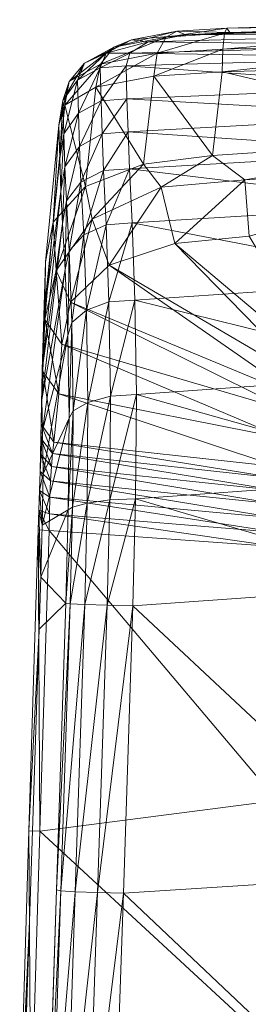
# Model space of a CAD drawing. Header units: inches. Extents: x 813 to 1305, y 19 to 194.
# Tile 104 of 163: x 1162.979 to 1163.853, y 74.713 to 78.485. Entities that reach past the tile are written whole.
import ezdxf

# ---------------------------------------------------------------- set-up
doc = ezdxf.new("R2010")
doc.units = ezdxf.units.IN
doc.header["$MEASUREMENT"] = 0
doc.layers.add('CET color Grey98', color=7, linetype='Continuous', true_color=0xfafafa)
doc.layers.add('CET Default', color=7, linetype='Continuous')

# ---------------------------------------------------------------- blocks, each defined once
blk = doc.blocks.new('*C286')
at = {"layer": 'CET color Grey98', "linetype": 'Continuous', "lineweight": 0}
for points, invisible_edges in [([(9.499, 4.696, 18.4719), (9.5362, 5.8168, 18.4719), (9.4309, 5.673, 19.6556), (9.499, 4.696, 18.4719)], 6), ([(9.499, 4.696, 18.4719), (9.4309, 5.673, 19.6556), (9.3951, 4.5745, 19.648), (9.499, 4.696, 18.4719)], 13), ([(9.4619, 3.5753, 18.4719), (9.499, 4.696, 18.4719), (9.3951, 4.5745, 19.648), (9.4619, 3.5753, 18.4719)], 6), ([(9.4619, 3.5753, 18.4719), (9.3951, 4.5745, 19.648), (9.3595, 3.4759, 19.6382), (9.4619, 3.5753, 18.4719)], 9), ([(9.4373, 2.169, 17.4232), (9.4441, 2.376, 17.7238), (9.3827, 1.7722, 18.0615), (9.4373, 2.169, 17.4232)], 4), ([(9.4373, 2.169, 17.4232), (9.3827, 1.7722, 18.0615), (9.3867, 1.6451, 17.6384), (9.4373, 2.169, 17.4232)], 9)]:
    blk.add_3dface(points, dxfattribs=dict(at, invisible_edges=invisible_edges))
for points in [[(9.499, 4.696, 18.4719), (9.536, 5.5014, 18.2354), (9.5362, 5.8168, 18.4719), (9.499, 4.696, 18.4719)], [(9.14, 4.5876, 19.9036), (9.1771, 5.689, 19.9225), (8.0396, 5.6306, 19.9148), (9.14, 4.5876, 19.9036)], [(9.2754, 5.6864, 19.909), (9.1771, 5.689, 19.9225), (9.14, 4.5876, 19.9036), (9.2754, 5.6864, 19.909)], [(9.2754, 5.6864, 19.909), (9.14, 4.5876, 19.9036), (9.2387, 4.5852, 19.8918), (9.2754, 5.6864, 19.909)], [(9.3601, 5.682, 19.8492), (9.2754, 5.6864, 19.909), (9.2387, 4.5852, 19.8918), (9.3601, 5.682, 19.8492)], [(9.3601, 5.682, 19.8492), (9.2387, 4.5852, 19.8918), (9.3238, 4.5816, 19.8358), (9.3601, 5.682, 19.8492)], [(9.4153, 5.6771, 19.7578), (9.3601, 5.682, 19.8492), (9.3238, 4.5816, 19.8358), (9.4153, 5.6771, 19.7578)], [(9.4153, 5.6771, 19.7578), (9.3238, 4.5816, 19.8358), (9.3794, 4.5777, 19.7484), (9.4153, 5.6771, 19.7578)], [(9.4309, 5.673, 19.6556), (9.4153, 5.6771, 19.7578), (9.3794, 4.5777, 19.7484), (9.4309, 5.673, 19.6556)], [(9.4309, 5.673, 19.6556), (9.3794, 4.5777, 19.7484), (9.3951, 4.5745, 19.648), (9.4309, 5.673, 19.6556)], [(9.14, 4.5876, 19.9036), (8.0396, 5.6306, 19.9148), (8.0058, 4.514, 19.8979), (9.14, 4.5876, 19.9036)], [(9.459, 4.35, 18.1548), (8.5347, 5.2052, 17.3576), (9.4944, 5.5028, 18.1513), (9.459, 4.35, 18.1548)], [(9.501, 4.3486, 18.2392), (9.459, 4.35, 18.1548), (9.4944, 5.5028, 18.1513), (9.501, 4.3486, 18.2392)], [(9.501, 4.3486, 18.2392), (9.4944, 5.5028, 18.1513), (9.536, 5.5014, 18.2354), (9.501, 4.3486, 18.2392)], [(9.499, 4.696, 18.4719), (9.501, 4.3486, 18.2392), (9.536, 5.5014, 18.2354), (9.499, 4.696, 18.4719)], [(9.459, 4.35, 18.1548), (8.552, 4.2327, 17.3988), (8.5347, 5.2052, 17.3576), (9.459, 4.35, 18.1548)], [(9.4619, 3.5753, 18.4719), (9.501, 4.3486, 18.2392), (9.499, 4.696, 18.4719), (9.4619, 3.5753, 18.4719)], [(9.1034, 3.4863, 19.878), (9.14, 4.5876, 19.9036), (8.0058, 4.514, 19.8979), (9.1034, 3.4863, 19.878)], [(9.2387, 4.5852, 19.8918), (9.14, 4.5876, 19.9036), (9.1034, 3.4863, 19.878), (9.2387, 4.5852, 19.8918)], [(9.2387, 4.5852, 19.8918), (9.1034, 3.4863, 19.878), (9.2022, 3.4843, 19.8686), (9.2387, 4.5852, 19.8918)], [(9.3238, 4.5816, 19.8358), (9.2387, 4.5852, 19.8918), (9.2022, 3.4843, 19.8686), (9.3238, 4.5816, 19.8358)], [(9.3238, 4.5816, 19.8358), (9.2022, 3.4843, 19.8686), (9.2877, 3.4815, 19.8181), (9.3238, 4.5816, 19.8358)], [(9.3794, 4.5777, 19.7484), (9.3238, 4.5816, 19.8358), (9.2877, 3.4815, 19.8181), (9.3794, 4.5777, 19.7484)], [(9.3794, 4.5777, 19.7484), (9.2877, 3.4815, 19.8181), (9.3436, 3.4786, 19.7362), (9.3794, 4.5777, 19.7484)], [(9.3951, 4.5745, 19.648), (9.3794, 4.5777, 19.7484), (9.3436, 3.4786, 19.7362), (9.3951, 4.5745, 19.648)], [(9.3951, 4.5745, 19.648), (9.3436, 3.4786, 19.7362), (9.3595, 3.4759, 19.6382), (9.3951, 4.5745, 19.648)], [(9.1034, 3.4863, 19.878), (8.0058, 4.514, 19.8979), (7.9714, 3.406, 19.8718), (9.1034, 3.4863, 19.878)], [(9.4242, 3.1972, 18.1588), (8.552, 4.2327, 17.3988), (9.459, 4.35, 18.1548), (9.4242, 3.1972, 18.1588)], [(9.4661, 3.1958, 18.243), (9.4242, 3.1972, 18.1588), (9.459, 4.35, 18.1548), (9.4661, 3.1958, 18.243)], [(9.4661, 3.1958, 18.243), (9.459, 4.35, 18.1548), (9.501, 4.3486, 18.2392), (9.4661, 3.1958, 18.243)], [(9.4619, 3.5753, 18.4719), (9.4661, 3.1958, 18.243), (9.501, 4.3486, 18.2392), (9.4619, 3.5753, 18.4719)], [(9.4242, 3.1972, 18.1588), (8.5458, 3.2599, 17.4249), (8.552, 4.2327, 17.3988), (9.4242, 3.1972, 18.1588)], [(9.4558, 3.3765, 18.4719), (9.4619, 3.5753, 18.4719), (9.3595, 3.4759, 19.6382), (9.4558, 3.3765, 18.4719)], [(9.4558, 3.3765, 18.4719), (9.4661, 3.1958, 18.243), (9.4619, 3.5753, 18.4719), (9.4558, 3.3765, 18.4719)], [(9.0931, 3.0768, 19.8508), (9.1034, 3.4863, 19.878), (7.9714, 3.406, 19.8718), (9.0931, 3.0768, 19.8508)], [(9.2022, 3.4843, 19.8686), (9.1034, 3.4863, 19.878), (9.0931, 3.0768, 19.8508), (9.2022, 3.4843, 19.8686)], [(9.2022, 3.4843, 19.8686), (9.0931, 3.0768, 19.8508), (9.1921, 3.0809, 19.8413), (9.2022, 3.4843, 19.8686)], [(9.2877, 3.4815, 19.8181), (9.2022, 3.4843, 19.8686), (9.1921, 3.0809, 19.8413), (9.2877, 3.4815, 19.8181)], [(9.2877, 3.4815, 19.8181), (9.1921, 3.0809, 19.8413), (9.2781, 3.0936, 19.7918), (9.2877, 3.4815, 19.8181)], [(9.3436, 3.4786, 19.7362), (9.2877, 3.4815, 19.8181), (9.2781, 3.0936, 19.7918), (9.3436, 3.4786, 19.7362)], [(9.3436, 3.4786, 19.7362), (9.2781, 3.0936, 19.7918), (9.3344, 3.1085, 19.7125), (9.3436, 3.4786, 19.7362)], [(9.3595, 3.4759, 19.6382), (9.3436, 3.4786, 19.7362), (9.3344, 3.1085, 19.7125), (9.3595, 3.4759, 19.6382)], [(9.3595, 3.4759, 19.6382), (9.3344, 3.1085, 19.7125), (9.3504, 3.1183, 19.6189), (9.3595, 3.4759, 19.6382)], [(9.4558, 3.3765, 18.4719), (9.3595, 3.4759, 19.6382), (9.3504, 3.1183, 19.6189), (9.4558, 3.3765, 18.4719)], [(9.0931, 3.0768, 19.8508), (7.9714, 3.406, 19.8718), (7.9621, 2.9947, 19.8329), (9.0931, 3.0768, 19.8508)], [(9.4506, 3.1776, 18.4726), (9.4558, 3.3765, 18.4719), (9.3504, 3.1183, 19.6189), (9.4506, 3.1776, 18.4726)], [(9.4506, 3.1776, 18.4726), (9.4637, 3.1198, 18.2399), (9.4558, 3.3765, 18.4719), (9.4506, 3.1776, 18.4726)], [(9.4558, 3.3765, 18.4719), (9.4637, 3.1198, 18.2399), (9.4661, 3.1958, 18.243), (9.4558, 3.3765, 18.4719)], [(9.4226, 3.1334, 18.1567), (8.5469, 3.205, 17.4259), (8.5458, 3.2599, 17.4249), (9.4226, 3.1334, 18.1567)], [(9.4226, 3.1334, 18.1567), (8.5458, 3.2599, 17.4249), (9.4242, 3.1972, 18.1588), (9.4226, 3.1334, 18.1567)], [(9.4208, 3.0702, 18.1498), (8.5482, 3.1503, 17.4225), (8.5469, 3.205, 17.4259), (9.4208, 3.0702, 18.1498)], [(9.4208, 3.0702, 18.1498), (8.5469, 3.205, 17.4259), (9.4226, 3.1334, 18.1567), (9.4208, 3.0702, 18.1498)], [(9.4467, 2.9807, 18.4513), (9.4506, 3.1776, 18.4726), (9.3475, 2.768, 19.5475), (9.4467, 2.9807, 18.4513)], [(9.4506, 3.1776, 18.4726), (9.3504, 3.1183, 19.6189), (9.3475, 2.768, 19.5475), (9.4506, 3.1776, 18.4726)], [(9.4637, 3.1198, 18.2399), (9.4226, 3.1334, 18.1567), (9.4242, 3.1972, 18.1588), (9.4637, 3.1198, 18.2399)], [(9.4637, 3.1198, 18.2399), (9.4242, 3.1972, 18.1588), (9.4661, 3.1958, 18.243), (9.4637, 3.1198, 18.2399)], [(9.4467, 2.9807, 18.4513), (9.4611, 3.0448, 18.2299), (9.4506, 3.1776, 18.4726), (9.4467, 2.9807, 18.4513)], [(9.4506, 3.1776, 18.4726), (9.4611, 3.0448, 18.2299), (9.4637, 3.1198, 18.2399), (9.4506, 3.1776, 18.4726)], [(9.4184, 3.0081, 18.1349), (8.5495, 3.0964, 17.4122), (8.5482, 3.1503, 17.4225), (9.4184, 3.0081, 18.1349)], [(9.4184, 3.0081, 18.1349), (8.5482, 3.1503, 17.4225), (9.4208, 3.0702, 18.1498), (9.4184, 3.0081, 18.1349)], [(9.4611, 3.0448, 18.2299), (9.4208, 3.0702, 18.1498), (9.4226, 3.1334, 18.1567), (9.4611, 3.0448, 18.2299)], [(9.4611, 3.0448, 18.2299), (9.4226, 3.1334, 18.1567), (9.4637, 3.1198, 18.2399), (9.4611, 3.0448, 18.2299)], [(9.4149, 2.9527, 18.1035), (8.55, 3.0449, 17.3935), (8.5495, 3.0964, 17.4122), (9.4149, 2.9527, 18.1035)], [(9.4149, 2.9527, 18.1035), (8.5495, 3.0964, 17.4122), (9.4184, 3.0081, 18.1349), (9.4149, 2.9527, 18.1035)], [(9.2781, 3.0936, 19.7918), (9.1921, 3.0809, 19.8413), (9.1894, 2.6835, 19.7524), (9.2781, 3.0936, 19.7918)], [(9.2781, 3.0936, 19.7918), (9.1894, 2.6835, 19.7524), (9.2754, 2.7075, 19.7045), (9.2781, 3.0936, 19.7918)], [(9.3344, 3.1085, 19.7125), (9.2781, 3.0936, 19.7918), (9.2754, 2.7075, 19.7045), (9.3344, 3.1085, 19.7125)], [(9.3344, 3.1085, 19.7125), (9.2754, 2.7075, 19.7045), (9.3317, 2.7393, 19.6306), (9.3344, 3.1085, 19.7125)], [(9.3504, 3.1183, 19.6189), (9.3344, 3.1085, 19.7125), (9.3317, 2.7393, 19.6306), (9.3504, 3.1183, 19.6189)], [(9.3504, 3.1183, 19.6189), (9.3317, 2.7393, 19.6306), (9.3475, 2.768, 19.5475), (9.3504, 3.1183, 19.6189)], [(9.0903, 2.6768, 19.7629), (9.0931, 3.0768, 19.8508), (7.9621, 2.9947, 19.8329), (9.0903, 2.6768, 19.7629)], [(9.1921, 3.0809, 19.8413), (9.0931, 3.0768, 19.8508), (9.0903, 2.6768, 19.7629), (9.1921, 3.0809, 19.8413)], [(9.1921, 3.0809, 19.8413), (9.0903, 2.6768, 19.7629), (9.1894, 2.6835, 19.7524), (9.1921, 3.0809, 19.8413)], [(9.4586, 2.9719, 18.209), (9.4184, 3.0081, 18.1349), (9.4208, 3.0702, 18.1498), (9.4586, 2.9719, 18.209)], [(9.4586, 2.9719, 18.209), (9.4208, 3.0702, 18.1498), (9.4611, 3.0448, 18.2299), (9.4586, 2.9719, 18.209)], [(9.4106, 2.9034, 18.0642), (8.5487, 2.9971, 17.3667), (8.55, 3.0449, 17.3935), (9.4106, 2.9034, 18.0642)], [(9.4106, 2.9034, 18.0642), (8.55, 3.0449, 17.3935), (9.4149, 2.9527, 18.1035), (9.4106, 2.9034, 18.0642)], [(9.4467, 2.9807, 18.4513), (9.4586, 2.9719, 18.209), (9.4611, 3.0448, 18.2299), (9.4467, 2.9807, 18.4513)], [(9.0903, 2.6768, 19.7629), (7.9621, 2.9947, 19.8329), (7.9607, 2.5967, 19.7164), (9.0903, 2.6768, 19.7629)], [(9.4055, 2.8597, 18.0179), (8.545, 2.9538, 17.3332), (8.5487, 2.9971, 17.3667), (9.4055, 2.8597, 18.0179)], [(9.4055, 2.8597, 18.0179), (8.5487, 2.9971, 17.3667), (9.4106, 2.9034, 18.0642), (9.4055, 2.8597, 18.0179)], [(9.4467, 2.9807, 18.4513), (9.3475, 2.768, 19.5475), (9.3525, 2.4507, 19.3834), (9.4467, 2.9807, 18.4513)], [(9.4486, 2.8142, 18.3478), (9.4467, 2.9807, 18.4513), (9.3525, 2.4507, 19.3834), (9.4486, 2.8142, 18.3478)], [(9.4568, 2.9041, 18.1757), (9.4149, 2.9527, 18.1035), (9.4184, 3.0081, 18.1349), (9.4568, 2.9041, 18.1757)], [(9.4568, 2.9041, 18.1757), (9.4184, 3.0081, 18.1349), (9.4586, 2.9719, 18.209), (9.4568, 2.9041, 18.1757)], [(9.4486, 2.8142, 18.3478), (9.4586, 2.9719, 18.209), (9.4467, 2.9807, 18.4513), (9.4486, 2.8142, 18.3478)], [(9.3861, 2.6737, 17.7225), (8.5234, 2.8454, 17.2145), (8.545, 2.9538, 17.3332), (9.3861, 2.6737, 17.7225)], [(9.3861, 2.6737, 17.7225), (8.545, 2.9538, 17.3332), (9.4055, 2.8597, 18.0179), (9.3861, 2.6737, 17.7225)], [(9.4557, 2.8444, 18.1288), (9.4106, 2.9034, 18.0642), (9.4149, 2.9527, 18.1035), (9.4557, 2.8444, 18.1288)], [(9.4557, 2.8444, 18.1288), (9.4149, 2.9527, 18.1035), (9.4568, 2.9041, 18.1757), (9.4557, 2.8444, 18.1288)], [(9.4486, 2.8142, 18.3478), (9.4568, 2.9041, 18.1757), (9.4586, 2.9719, 18.209), (9.4486, 2.8142, 18.3478)], [(9.4548, 2.7905, 18.0751), (9.4055, 2.8597, 18.0179), (9.4106, 2.9034, 18.0642), (9.4548, 2.7905, 18.0751)], [(9.4548, 2.7905, 18.0751), (9.4106, 2.9034, 18.0642), (9.4557, 2.8444, 18.1288), (9.4548, 2.7905, 18.0751)], [(9.4521, 2.6959, 18.1883), (9.4568, 2.9041, 18.1757), (9.4486, 2.8142, 18.3478), (9.4521, 2.6959, 18.1883)], [(9.4521, 2.6959, 18.1883), (9.4557, 2.8444, 18.1288), (9.4568, 2.9041, 18.1757), (9.4521, 2.6959, 18.1883)], [(9.3749, 2.4843, 17.4287), (8.4987, 2.7417, 17.0922), (8.5234, 2.8454, 17.2145), (9.3749, 2.4843, 17.4287)], [(9.3749, 2.4843, 17.4287), (8.5234, 2.8454, 17.2145), (9.3861, 2.6737, 17.7225), (9.3749, 2.4843, 17.4287)], [(9.4477, 2.5881, 17.7706), (9.3861, 2.6737, 17.7225), (9.4055, 2.8597, 18.0179), (9.4477, 2.5881, 17.7706)], [(9.4477, 2.5881, 17.7706), (9.4055, 2.8597, 18.0179), (9.4548, 2.7905, 18.0751), (9.4477, 2.5881, 17.7706)], [(9.451, 2.583, 18.0245), (9.4548, 2.7905, 18.0751), (9.4557, 2.8444, 18.1288), (9.451, 2.583, 18.0245)], [(9.451, 2.583, 18.0245), (9.4557, 2.8444, 18.1288), (9.4521, 2.6959, 18.1883), (9.451, 2.583, 18.0245)], [(9.4486, 2.8142, 18.3478), (9.3525, 2.4507, 19.3834), (9.3627, 2.198, 19.1318), (9.4486, 2.8142, 18.3478)], [(9.4521, 2.6959, 18.1883), (9.4486, 2.8142, 18.3478), (9.3627, 2.198, 19.1318), (9.4521, 2.6959, 18.1883)], [(9.3475, 2.768, 19.5475), (9.3317, 2.7393, 19.6306), (9.3371, 2.4007, 19.4522), (9.3475, 2.768, 19.5475)], [(9.3475, 2.768, 19.5475), (9.3371, 2.4007, 19.4522), (9.3525, 2.4507, 19.3834), (9.3475, 2.768, 19.5475)], [(9.4441, 2.376, 17.7238), (9.4477, 2.5881, 17.7706), (9.4548, 2.7905, 18.0751), (9.4441, 2.376, 17.7238)], [(9.4441, 2.376, 17.7238), (9.4548, 2.7905, 18.0751), (9.451, 2.583, 18.0245), (9.4441, 2.376, 17.7238)], [(9.3421, 2.3235, 17.1923), (8.4705, 2.6854, 17.0238), (8.4987, 2.7417, 17.0922), (9.3421, 2.3235, 17.1923)], [(9.3421, 2.3235, 17.1923), (8.4987, 2.7417, 17.0922), (9.3749, 2.4843, 17.4287), (9.3421, 2.3235, 17.1923)], [(9.3317, 2.7393, 19.6306), (9.2754, 2.7075, 19.7045), (9.2811, 2.3536, 19.517), (9.3317, 2.7393, 19.6306)], [(9.3317, 2.7393, 19.6306), (9.2811, 2.3536, 19.517), (9.3371, 2.4007, 19.4522), (9.3317, 2.7393, 19.6306)], [(9.1945, 2.1815, 16.9953), (8.4174, 2.6376, 16.9666), (8.4705, 2.6854, 17.0238), (9.1945, 2.1815, 16.9953)], [(9.1945, 2.1815, 16.9953), (8.4705, 2.6854, 17.0238), (9.3421, 2.3235, 17.1923), (9.1945, 2.1815, 16.9953)], [(9.1894, 2.6835, 19.7524), (9.0903, 2.6768, 19.7629), (9.0962, 2.3149, 19.5722), (9.1894, 2.6835, 19.7524)], [(9.1894, 2.6835, 19.7524), (9.0962, 2.3149, 19.5722), (9.1952, 2.3218, 19.5613), (9.1894, 2.6835, 19.7524)], [(9.2754, 2.7075, 19.7045), (9.1894, 2.6835, 19.7524), (9.1952, 2.3218, 19.5613), (9.2754, 2.7075, 19.7045)], [(9.2754, 2.7075, 19.7045), (9.1952, 2.3218, 19.5613), (9.2811, 2.3536, 19.517), (9.2754, 2.7075, 19.7045)], [(9.4521, 2.6959, 18.1883), (9.3627, 2.198, 19.1318), (9.373, 2.0219, 18.8211), (9.4521, 2.6959, 18.1883)], [(9.451, 2.583, 18.0245), (9.4521, 2.6959, 18.1883), (9.373, 2.0219, 18.8211), (9.451, 2.583, 18.0245)], [(9.0962, 2.3149, 19.5722), (9.0903, 2.6768, 19.7629), (7.9607, 2.5967, 19.7164), (9.0962, 2.3149, 19.5722)], [(9.4402, 2.3896, 17.4632), (9.3749, 2.4843, 17.4287), (9.3861, 2.6737, 17.7225), (9.4402, 2.3896, 17.4632)], [(9.4402, 2.3896, 17.4632), (9.3861, 2.6737, 17.7225), (9.4477, 2.5881, 17.7706), (9.4402, 2.3896, 17.4632)], [(8.9428, 2.0983, 16.8889), (8.3358, 2.611, 16.934), (8.4174, 2.6376, 16.9666), (8.9428, 2.0983, 16.8889)], [(8.6589, 2.0697, 16.8485), (8.3358, 2.611, 16.934), (8.9428, 2.0983, 16.8889), (8.6589, 2.0697, 16.8485)], [(8.9428, 2.0983, 16.8889), (8.4174, 2.6376, 16.9666), (9.1945, 2.1815, 16.9953), (8.9428, 2.0983, 16.8889)], [(9.0962, 2.3149, 19.5722), (7.9607, 2.5967, 19.7164), (7.9679, 2.2391, 19.4885), (9.0962, 2.3149, 19.5722)], [(9.451, 2.583, 18.0245), (9.373, 2.0219, 18.8211), (9.3788, 1.8994, 18.4846), (9.451, 2.583, 18.0245)], [(9.4441, 2.376, 17.7238), (9.451, 2.583, 18.0245), (9.3788, 1.8994, 18.4846), (9.4441, 2.376, 17.7238)], [(9.4373, 2.169, 17.4232), (9.4402, 2.3896, 17.4632), (9.4477, 2.5881, 17.7706), (9.4373, 2.169, 17.4232)], [(9.4373, 2.169, 17.4232), (9.4477, 2.5881, 17.7706), (9.4441, 2.376, 17.7238), (9.4373, 2.169, 17.4232)], [(9.3964, 2.2023, 17.2044), (9.3421, 2.3235, 17.1923), (9.3749, 2.4843, 17.4287), (9.3964, 2.2023, 17.2044)], [(9.3964, 2.2023, 17.2044), (9.3749, 2.4843, 17.4287), (9.4402, 2.3896, 17.4632), (9.3964, 2.2023, 17.2044)], [(9.3525, 2.4507, 19.3834), (9.3371, 2.4007, 19.4522), (9.3476, 2.127, 19.1855), (9.3525, 2.4507, 19.3834)], [(9.3525, 2.4507, 19.3834), (9.3476, 2.127, 19.1855), (9.3627, 2.198, 19.1318), (9.3525, 2.4507, 19.3834)], [(9.3371, 2.4007, 19.4522), (9.2811, 2.3536, 19.517), (9.2917, 2.0653, 19.24), (9.3371, 2.4007, 19.4522)], [(9.3371, 2.4007, 19.4522), (9.2917, 2.0653, 19.24), (9.3476, 2.127, 19.1855), (9.3371, 2.4007, 19.4522)], [(9.4081, 2.0162, 17.2014), (9.3964, 2.2023, 17.2044), (9.4402, 2.3896, 17.4632), (9.4081, 2.0162, 17.2014)], [(9.4081, 2.0162, 17.2014), (9.4402, 2.3896, 17.4632), (9.4373, 2.169, 17.4232), (9.4081, 2.0162, 17.2014)], [(9.2811, 2.3536, 19.517), (9.1952, 2.3218, 19.5613), (9.2059, 2.0265, 19.279), (9.2811, 2.3536, 19.517)], [(9.2811, 2.3536, 19.517), (9.2059, 2.0265, 19.279), (9.2917, 2.0653, 19.24), (9.2811, 2.3536, 19.517)], [(9.4441, 2.376, 17.7238), (9.3788, 1.8994, 18.4846), (9.3827, 1.7722, 18.0615), (9.4441, 2.376, 17.7238)], [(9.1068, 2.0196, 19.2897), (9.0962, 2.3149, 19.5722), (7.9679, 2.2391, 19.4885), (9.1068, 2.0196, 19.2897)], [(9.1952, 2.3218, 19.5613), (9.0962, 2.3149, 19.5722), (9.1068, 2.0196, 19.2897), (9.1952, 2.3218, 19.5613)], [(9.1952, 2.3218, 19.5613), (9.1068, 2.0196, 19.2897), (9.2059, 2.0265, 19.279), (9.1952, 2.3218, 19.5613)], [(9.2589, 2.0054, 16.9924), (9.1945, 2.1815, 16.9953), (9.3421, 2.3235, 17.1923), (9.2589, 2.0054, 16.9924)], [(9.2589, 2.0054, 16.9924), (9.3421, 2.3235, 17.1923), (9.3964, 2.2023, 17.2044), (9.2589, 2.0054, 16.9924)], [(9.1068, 2.0196, 19.2897), (7.9679, 2.2391, 19.4885), (7.9797, 1.9495, 19.1676), (9.1068, 2.0196, 19.2897)], [(9.2851, 1.8805, 17.0041), (9.2589, 2.0054, 16.9924), (9.3964, 2.2023, 17.2044), (9.2851, 1.8805, 17.0041)], [(9.2851, 1.8805, 17.0041), (9.3964, 2.2023, 17.2044), (9.4081, 2.0162, 17.2014), (9.2851, 1.8805, 17.0041)], [(9.3627, 2.198, 19.1318), (9.3476, 2.127, 19.1855), (9.358, 1.935, 18.8604), (9.3627, 2.198, 19.1318)], [(9.3627, 2.198, 19.1318), (9.358, 1.935, 18.8604), (9.373, 2.0219, 18.8211), (9.3627, 2.198, 19.1318)], [(8.995, 1.8828, 16.8647), (8.9428, 2.0983, 16.8889), (9.1945, 2.1815, 16.9953), (8.995, 1.8828, 16.8647)], [(8.995, 1.8828, 16.8647), (9.1945, 2.1815, 16.9953), (9.2589, 2.0054, 16.9924), (8.995, 1.8828, 16.8647)], [(9.4081, 2.0162, 17.2014), (9.4373, 2.169, 17.4232), (9.3867, 1.6451, 17.6384), (9.4081, 2.0162, 17.2014)], [(9.3476, 2.127, 19.1855), (9.2917, 2.0653, 19.24), (9.302, 1.8628, 18.9005), (9.3476, 2.127, 19.1855)], [(9.3476, 2.127, 19.1855), (9.302, 1.8628, 18.9005), (9.358, 1.935, 18.8604), (9.3476, 2.127, 19.1855)], [(8.6752, 1.8548, 16.8255), (8.6589, 2.0697, 16.8485), (8.9428, 2.0983, 16.8889), (8.6752, 1.8548, 16.8255)], [(8.6752, 1.8548, 16.8255), (8.9428, 2.0983, 16.8889), (8.995, 1.8828, 16.8647), (8.6752, 1.8548, 16.8255)], [(7.5962, 1.7843, 16.723), (8.6589, 2.0697, 16.8485), (8.6752, 1.8548, 16.8255), (7.5962, 1.7843, 16.723)], [(9.2917, 2.0653, 19.24), (9.2059, 2.0265, 19.279), (9.216, 1.8192, 18.9293), (9.2917, 2.0653, 19.24)], [(9.2917, 2.0653, 19.24), (9.216, 1.8192, 18.9293), (9.302, 1.8628, 18.9005), (9.2917, 2.0653, 19.24)], [(9.1167, 1.8127, 18.9368), (9.1068, 2.0196, 19.2897), (7.9797, 1.9495, 19.1676), (9.1167, 1.8127, 18.9368)], [(9.0632, 1.7942, 16.8788), (8.995, 1.8828, 16.8647), (9.2589, 2.0054, 16.9924), (9.0632, 1.7942, 16.8788)], [(9.0632, 1.7942, 16.8788), (9.2589, 2.0054, 16.9924), (9.2851, 1.8805, 17.0041), (9.0632, 1.7942, 16.8788)], [(9.2059, 2.0265, 19.279), (9.1068, 2.0196, 19.2897), (9.1167, 1.8127, 18.9368), (9.2059, 2.0265, 19.279)], [(9.2059, 2.0265, 19.279), (9.1167, 1.8127, 18.9368), (9.216, 1.8192, 18.9293), (9.2059, 2.0265, 19.279)], [(9.2851, 1.8805, 17.0041), (9.4081, 2.0162, 17.2014), (9.364, 1.5677, 17.383), (9.2851, 1.8805, 17.0041)], [(9.373, 2.0219, 18.8211), (9.358, 1.935, 18.8604), (9.3638, 1.8051, 18.5132), (9.373, 2.0219, 18.8211)], [(9.373, 2.0219, 18.8211), (9.3638, 1.8051, 18.5132), (9.3788, 1.8994, 18.4846), (9.373, 2.0219, 18.8211)], [(9.4081, 2.0162, 17.2014), (9.3867, 1.6451, 17.6384), (9.364, 1.5677, 17.383), (9.4081, 2.0162, 17.2014)], [(9.1167, 1.8127, 18.9368), (7.9797, 1.9495, 19.1676), (7.9904, 1.7474, 18.7841), (9.1167, 1.8127, 18.9368)], [(9.358, 1.935, 18.8604), (9.302, 1.8628, 18.9005), (9.3075, 1.7261, 18.5367), (9.358, 1.935, 18.8604)], [(9.358, 1.935, 18.8604), (9.3075, 1.7261, 18.5367), (9.3638, 1.8051, 18.5132), (9.358, 1.935, 18.8604)], [(9.3788, 1.8994, 18.4846), (9.3638, 1.8051, 18.5132), (9.3678, 1.6779, 18.0899), (9.3788, 1.8994, 18.4846)], [(9.3788, 1.8994, 18.4846), (9.3678, 1.6779, 18.0899), (9.3827, 1.7722, 18.0615), (9.3788, 1.8994, 18.4846)], [(7.7037, 1.6885, 16.725), (7.5962, 1.7843, 16.723), (8.6752, 1.8548, 16.8255), (7.7037, 1.6885, 16.725)], [(7.7037, 1.6885, 16.725), (8.6752, 1.8548, 16.8255), (8.7989, 1.7608, 16.8302), (7.7037, 1.6885, 16.725)], [(8.7989, 1.7608, 16.8302), (8.6752, 1.8548, 16.8255), (8.995, 1.8828, 16.8647), (8.7989, 1.7608, 16.8302)], [(8.7989, 1.7608, 16.8302), (8.995, 1.8828, 16.8647), (9.0632, 1.7942, 16.8788), (8.7989, 1.7608, 16.8302)], [(9.0632, 1.7942, 16.8788), (9.2851, 1.8805, 17.0041), (9.2448, 1.4989, 17.1555), (9.0632, 1.7942, 16.8788)], [(9.302, 1.8628, 18.9005), (9.216, 1.8192, 18.9293), (9.2212, 1.6782, 18.5505), (9.302, 1.8628, 18.9005)], [(9.302, 1.8628, 18.9005), (9.2212, 1.6782, 18.5505), (9.3075, 1.7261, 18.5367), (9.302, 1.8628, 18.9005)], [(9.2851, 1.8805, 17.0041), (9.364, 1.5677, 17.383), (9.2448, 1.4989, 17.1555), (9.2851, 1.8805, 17.0041)], [(9.1217, 1.6707, 18.5519), (9.1167, 1.8127, 18.9368), (7.9904, 1.7474, 18.7841), (9.1217, 1.6707, 18.5519)], [(9.216, 1.8192, 18.9293), (9.1167, 1.8127, 18.9368), (9.1217, 1.6707, 18.5519), (9.216, 1.8192, 18.9293)], [(9.216, 1.8192, 18.9293), (9.1217, 1.6707, 18.5519), (9.2212, 1.6782, 18.5505), (9.216, 1.8192, 18.9293)], [(8.7989, 1.7608, 16.8302), (9.0632, 1.7942, 16.8788), (9.0237, 1.4567, 17.014), (8.7989, 1.7608, 16.8302)], [(9.0632, 1.7942, 16.8788), (9.2448, 1.4989, 17.1555), (9.0237, 1.4567, 17.014), (9.0632, 1.7942, 16.8788)], [(9.3638, 1.8051, 18.5132), (9.3075, 1.7261, 18.5367), (9.3116, 1.5992, 18.1132), (9.3638, 1.8051, 18.5132)], [(9.3638, 1.8051, 18.5132), (9.3116, 1.5992, 18.1132), (9.3678, 1.6779, 18.0899), (9.3638, 1.8051, 18.5132)], [(7.7037, 1.6885, 16.725), (8.7989, 1.7608, 16.8302), (8.7617, 1.441, 16.9609), (7.7037, 1.6885, 16.725)], [(9.1217, 1.6707, 18.5519), (7.9904, 1.7474, 18.7841), (7.9957, 1.6077, 18.3842), (9.1217, 1.6707, 18.5519)], [(8.7989, 1.7608, 16.8302), (9.0237, 1.4567, 17.014), (8.7617, 1.441, 16.9609), (8.7989, 1.7608, 16.8302)], [(9.3827, 1.7722, 18.0615), (9.3678, 1.6779, 18.0899), (9.3716, 1.5509, 17.6665), (9.3827, 1.7722, 18.0615)], [(9.3827, 1.7722, 18.0615), (9.3716, 1.5509, 17.6665), (9.3867, 1.6451, 17.6384), (9.3827, 1.7722, 18.0615)], [(9.3075, 1.7261, 18.5367), (9.2212, 1.6782, 18.5505), (9.2254, 1.5516, 18.1269), (9.3075, 1.7261, 18.5367)], [(9.3075, 1.7261, 18.5367), (9.2254, 1.5516, 18.1269), (9.3116, 1.5992, 18.1132), (9.3075, 1.7261, 18.5367)], [(7.7037, 1.6885, 16.725), (8.7617, 1.441, 16.9609), (7.67, 1.4077, 16.8531), (7.7037, 1.6885, 16.725)], [(9.1261, 1.5445, 18.1282), (9.1217, 1.6707, 18.5519), (7.9957, 1.6077, 18.3842), (9.1261, 1.5445, 18.1282)], [(9.2212, 1.6782, 18.5505), (9.1217, 1.6707, 18.5519), (9.1261, 1.5445, 18.1282), (9.2212, 1.6782, 18.5505)], [(9.2212, 1.6782, 18.5505), (9.1261, 1.5445, 18.1282), (9.2254, 1.5516, 18.1269), (9.2212, 1.6782, 18.5505)], [(9.3678, 1.6779, 18.0899), (9.3116, 1.5992, 18.1132), (9.3153, 1.4722, 17.6897), (9.3678, 1.6779, 18.0899)], [(9.3678, 1.6779, 18.0899), (9.3153, 1.4722, 17.6897), (9.3716, 1.5509, 17.6665), (9.3678, 1.6779, 18.0899)], [(9.3867, 1.6451, 17.6384), (9.3716, 1.5509, 17.6665), (9.3467, 1.4772, 17.4225), (9.3867, 1.6451, 17.6384)], [(9.3867, 1.6451, 17.6384), (9.3467, 1.4772, 17.4225), (9.364, 1.5677, 17.383), (9.3867, 1.6451, 17.6384)], [(9.1261, 1.5445, 18.1282), (7.9957, 1.6077, 18.3842), (7.9959, 1.497, 17.9988), (9.1261, 1.5445, 18.1282)], [(9.3116, 1.5992, 18.1132), (9.2254, 1.5516, 18.1269), (9.2288, 1.4248, 17.7033), (9.3116, 1.5992, 18.1132)], [(9.3116, 1.5992, 18.1132), (9.2288, 1.4248, 17.7033), (9.3153, 1.4722, 17.6897), (9.3116, 1.5992, 18.1132)], [(9.2254, 1.5516, 18.1269), (9.1261, 1.5445, 18.1282), (9.1295, 1.4182, 17.7045), (9.2254, 1.5516, 18.1269)], [(9.2254, 1.5516, 18.1269), (9.1295, 1.4182, 17.7045), (9.2288, 1.4248, 17.7033), (9.2254, 1.5516, 18.1269)], [(9.364, 1.5677, 17.383), (9.3467, 1.4772, 17.4225), (9.2273, 1.4108, 17.201), (9.364, 1.5677, 17.383)], [(9.364, 1.5677, 17.383), (9.2273, 1.4108, 17.201), (9.2448, 1.4989, 17.1555), (9.364, 1.5677, 17.383)], [(9.3716, 1.5509, 17.6665), (9.3153, 1.4722, 17.6897), (9.2889, 1.407, 17.4721), (9.3716, 1.5509, 17.6665)], [(9.3716, 1.5509, 17.6665), (9.2889, 1.407, 17.4721), (9.3467, 1.4772, 17.4225), (9.3716, 1.5509, 17.6665)], [(9.1295, 1.4182, 17.7045), (9.1261, 1.5445, 18.1282), (7.9959, 1.497, 17.9988), (9.1295, 1.4182, 17.7045)], [(9.1295, 1.4182, 17.7045), (7.9959, 1.497, 17.9988), (7.9952, 1.3862, 17.6134), (9.1295, 1.4182, 17.7045)], [(9.2448, 1.4989, 17.1555), (9.2273, 1.4108, 17.201), (9.0104, 1.3697, 17.0615), (9.2448, 1.4989, 17.1555)], [(9.2448, 1.4989, 17.1555), (9.0104, 1.3697, 17.0615), (9.0237, 1.4567, 17.014), (9.2448, 1.4989, 17.1555)], [(9.3467, 1.4772, 17.4225), (9.2889, 1.407, 17.4721), (9.1764, 1.3459, 17.2668), (9.3467, 1.4772, 17.4225)], [(9.3467, 1.4772, 17.4225), (9.1764, 1.3459, 17.2668), (9.2273, 1.4108, 17.201), (9.3467, 1.4772, 17.4225)], [(9.3153, 1.4722, 17.6897), (9.2288, 1.4248, 17.7033), (9.2051, 1.3697, 17.5167), (9.3153, 1.4722, 17.6897)], [(9.3153, 1.4722, 17.6897), (9.2051, 1.3697, 17.5167), (9.2889, 1.407, 17.4721), (9.3153, 1.4722, 17.6897)], [(8.7617, 1.441, 16.9609), (8.7594, 1.3543, 17.009), (7.6681, 1.3213, 16.9026), (8.7617, 1.441, 16.9609)], [(8.7617, 1.441, 16.9609), (7.6681, 1.3213, 16.9026), (7.67, 1.4077, 16.8531), (8.7617, 1.441, 16.9609)], [(9.0237, 1.4567, 17.014), (9.0104, 1.3697, 17.0615), (8.7594, 1.3543, 17.009), (9.0237, 1.4567, 17.014)], [(9.0237, 1.4567, 17.014), (8.7594, 1.3543, 17.009), (8.7617, 1.441, 16.9609), (9.0237, 1.4567, 17.014)], [(9.1153, 1.3694, 17.5412), (9.1295, 1.4182, 17.7045), (7.9952, 1.3862, 17.6134), (9.1153, 1.3694, 17.5412)], [(9.2273, 1.4108, 17.201), (9.1764, 1.3459, 17.2668), (8.9765, 1.3073, 17.1349), (9.2273, 1.4108, 17.201)], [(9.2273, 1.4108, 17.201), (8.9765, 1.3073, 17.1349), (9.0104, 1.3697, 17.0615), (9.2273, 1.4108, 17.201)], [(9.2889, 1.407, 17.4721), (9.2051, 1.3697, 17.5167), (9.1089, 1.3177, 17.3377), (9.2889, 1.407, 17.4721)], [(9.2889, 1.407, 17.4721), (9.1089, 1.3177, 17.3377), (9.1764, 1.3459, 17.2668), (9.2889, 1.407, 17.4721)], [(9.2288, 1.4248, 17.7033), (9.1295, 1.4182, 17.7045), (9.1153, 1.3694, 17.5412), (9.2288, 1.4248, 17.7033)], [(9.2288, 1.4248, 17.7033), (9.1153, 1.3694, 17.5412), (9.2051, 1.3697, 17.5167), (9.2288, 1.4248, 17.7033)], [(9.1153, 1.3694, 17.5412), (7.9952, 1.3862, 17.6134), (7.987, 1.3384, 17.4514), (9.1153, 1.3694, 17.5412)], [(9.0449, 1.3253, 17.3942), (9.1153, 1.3694, 17.5412), (7.987, 1.3384, 17.4514), (9.0449, 1.3253, 17.3942)], [(9.0104, 1.3697, 17.0615), (8.9765, 1.3073, 17.1349), (8.7534, 1.2927, 17.085), (9.0104, 1.3697, 17.0615)], [(9.0104, 1.3697, 17.0615), (8.7534, 1.2927, 17.085), (8.7594, 1.3543, 17.009), (9.0104, 1.3697, 17.0615)], [(9.2051, 1.3697, 17.5167), (9.1153, 1.3694, 17.5412), (9.0449, 1.3253, 17.3942), (9.2051, 1.3697, 17.5167)], [(9.2051, 1.3697, 17.5167), (9.0449, 1.3253, 17.3942), (9.1089, 1.3177, 17.3377), (9.2051, 1.3697, 17.5167)], [(8.7594, 1.3543, 17.009), (8.7534, 1.2927, 17.085), (7.663, 1.26, 16.9808), (8.7594, 1.3543, 17.009)], [(8.7594, 1.3543, 17.009), (7.663, 1.26, 16.9808), (7.6681, 1.3213, 16.9026), (8.7594, 1.3543, 17.009)], [(9.0449, 1.3253, 17.3942), (7.987, 1.3384, 17.4514), (7.9313, 1.2949, 17.3022), (9.0449, 1.3253, 17.3942)], [(8.9014, 1.2994, 17.3082), (9.0449, 1.3253, 17.3942), (7.9313, 1.2949, 17.3022), (8.9014, 1.2994, 17.3082)], [(9.1089, 1.3177, 17.3377), (9.0449, 1.3253, 17.3942), (8.9014, 1.2994, 17.3082), (9.1089, 1.3177, 17.3377)], [(9.1764, 1.3459, 17.2668), (9.1089, 1.3177, 17.3377), (8.9351, 1.2851, 17.2237), (9.1764, 1.3459, 17.2668)], [(9.1764, 1.3459, 17.2668), (8.9351, 1.2851, 17.2237), (8.9765, 1.3073, 17.1349), (9.1764, 1.3459, 17.2668)], [(8.7331, 1.2901, 17.278), (7.8056, 1.2688, 17.2114), (7.6446, 1.2579, 17.1768), (8.7331, 1.2901, 17.278)], [(8.7439, 1.273, 17.1811), (8.7331, 1.2901, 17.278), (7.6446, 1.2579, 17.1768), (8.7439, 1.273, 17.1811)], [(8.7534, 1.2927, 17.085), (8.7439, 1.273, 17.1811), (7.6546, 1.2408, 17.0788), (8.7534, 1.2927, 17.085)], [(8.7534, 1.2927, 17.085), (7.6546, 1.2408, 17.0788), (7.663, 1.26, 16.9808), (8.7534, 1.2927, 17.085)], [(8.7331, 1.2901, 17.278), (8.9014, 1.2994, 17.3082), (7.8056, 1.2688, 17.2114), (8.7331, 1.2901, 17.278)], [(8.9014, 1.2994, 17.3082), (7.9313, 1.2949, 17.3022), (7.8056, 1.2688, 17.2114), (8.9014, 1.2994, 17.3082)], [(8.9351, 1.2851, 17.2237), (8.9014, 1.2994, 17.3082), (8.7331, 1.2901, 17.278), (8.9351, 1.2851, 17.2237)], [(8.9351, 1.2851, 17.2237), (8.7331, 1.2901, 17.278), (8.7439, 1.273, 17.1811), (8.9351, 1.2851, 17.2237)], [(8.9765, 1.3073, 17.1349), (8.9351, 1.2851, 17.2237), (8.7439, 1.273, 17.1811), (8.9765, 1.3073, 17.1349)], [(8.9765, 1.3073, 17.1349), (8.7439, 1.273, 17.1811), (8.7534, 1.2927, 17.085), (8.9765, 1.3073, 17.1349)], [(9.1089, 1.3177, 17.3377), (8.9014, 1.2994, 17.3082), (8.9351, 1.2851, 17.2237), (9.1089, 1.3177, 17.3377)], [(8.7439, 1.273, 17.1811), (7.6446, 1.2579, 17.1768), (7.6546, 1.2408, 17.0788), (8.7439, 1.273, 17.1811)]]:
    blk.add_3dface(points, dxfattribs=at)
blk = doc.blocks.new('*C200')
at = {"layer": 'CET Default', "linetype": 'Continuous', "lineweight": 0, "rotation": 179.9999999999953}
blk.add_blockref('*C286', (373.7957, 892.8549), dxfattribs=at)

msp = doc.modelspace()

# ---------------------------------------------------------------- block references
at = {"layer": 'CET Default', "linetype": 'Continuous', "lineweight": 0}
msp.add_blockref('*C200', (798.7199, -813.1289), dxfattribs=at)

doc.saveas('drawing.dxf')
